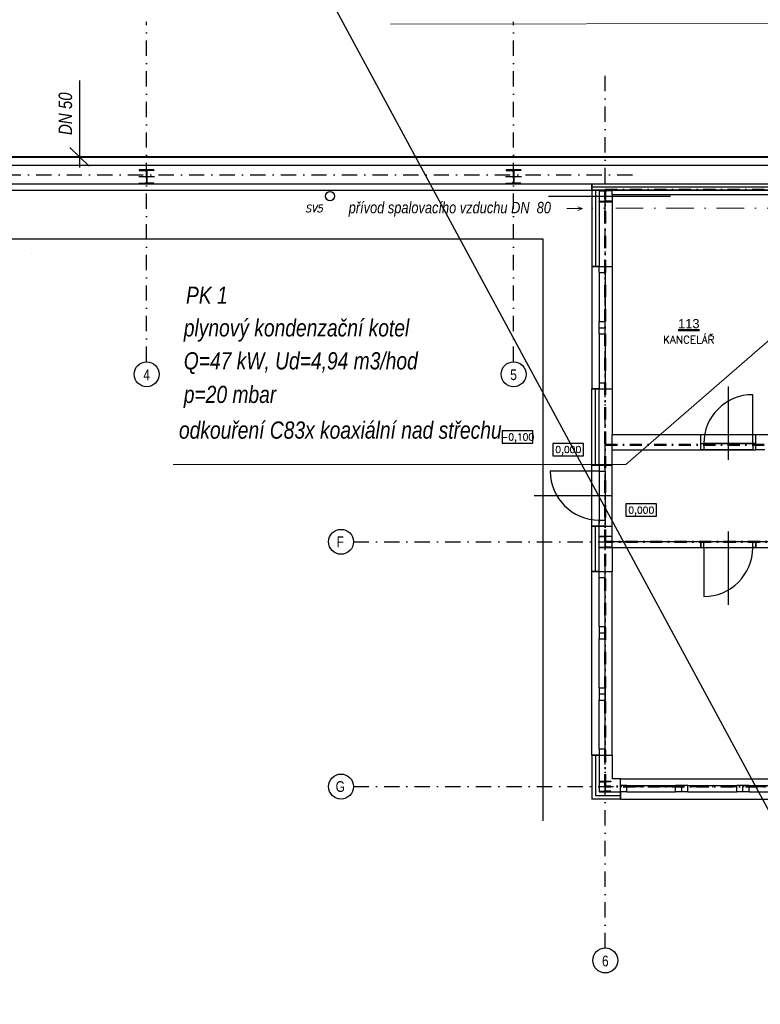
# Model space of a CAD drawing. Header units: millimetres. Extents: x 6435372 to 7248404, y 1559872 to 1886246.
# Tile 6 of 208: x 6537747 to 6549858, y 1757599 to 1773692. Entities that reach past the tile are written whole.
import ezdxf
from ezdxf.enums import TextEntityAlignment as Align

# ---------------------------------------------------------------- set-up
doc = ezdxf.new("R2010")
doc.units = ezdxf.units.MM
for name, pattern in [('DASHDOT', [1, 0.5, -0.25, 0, -0.25]), ('DASHDOT2', [11, 6, -2.5, 0, -2.5]), ('DOT', [6.35, 0, -6.35]), ('ČERCHOVANÁ', [1, 0.5, -0.25, 0, -0.25])]:
    doc.linetypes.add(name, pattern=pattern)
for name, color, linetype, lineweight in [('CKPOPISM', 8, 'Continuous', 50), ('CKPOPISM_POPIS', 8, 'Continuous', 25), ('LEGENDA', 7, 'Continuous', 0), ('plyn_popis', 7, 'Continuous', 18), ('plyn_potrubi', 40, 'PLYN2', 40), ('požární úseky', 21, 'ČERCHOVANÁ', 50), ('UT-zařízení', 7, 'Continuous', 30)]:
    doc.layers.add(name, color=color, linetype=linetype, lineweight=lineweight)
for name, color, linetype in [('matrice DPS', 122, 'Continuous'), ('SCHEMA', 7, 'Continuous'), ('ZTI_POPIS', 7, 'Continuous')]:
    doc.layers.add(name, color=color, linetype=linetype)
doc.styles.add('ARIAL', font='arial.ttf')
doc.styles.add('INDRA', font='ariali.ttf')
doc.styles.add('KURZIVA', font='italic__.ttf')
doc.styles.get("Standard").update_dxf_attribs({"font": 'romans.shx'})
doc.linetypes.add('IZOLACE_POLYSTYREN_EXPANDOVANY', pattern='A,1,[224,CADKON.SHX,S=0.01,R=0,X=-0.5,Y=-1.74],-2', length=3)
doc.linetypes.add('IZOLACE_POLYSTYREN_PENOVY', pattern='A,0.001,[228,CADKON.SHX,S=0.1,R=0,X=0,Y=0],-2', length=2.001)
doc.linetypes.add('PLYN2', pattern='A,5,-0.5,["+",Standard,S=1,R=0,X=0,Y=-0.42],-1.2', length=6.7)

# ---------------------------------------------------------------- blocks, each defined once
blk = doc.blocks.new('CK_S_EXT_HEAHEA240')
for p, q in [((-120, 115), (120, 115)), ((-120, 115), (-120, 103)), ((-120, 103), (-24.75, 103)), ((-3.75, -82), (-3.75, 82)), ((3.75, -82), (3.75, 82)), ((120, 103), (24.75, 103)), ((120, 115), (120, 103)), ((-120, -115), (-120, -103)), ((-120, -103), (-24.75, -103)), ((-120, -115), (120, -115)), ((120, -103), (24.75, -103)), ((120, -115), (120, -103))]:
    blk.add_line(p, q)
for centre, start, end in [((-24.75, 82), 0, 90), ((24.75, 82), 90, 180), ((-24.75, -82), 270, 0), ((24.75, -82), 180, 270)]:
    blk.add_arc(centre, 21, start, end)
blk = doc.blocks.new('CK_S_EXT_HEAHEA200')
for p, q in [((-100, 95), (100, 95)), ((-100, 95), (-100, 85)), ((-100, 85), (-21.25, 85)), ((-3.25, -67), (-3.25, 67)), ((3.25, -67), (3.25, 67)), ((100, 85), (21.25, 85)), ((100, 95), (100, 85)), ((-100, -95), (-100, -85)), ((-100, -85), (-21.25, -85)), ((-100, -95), (100, -95)), ((100, -85), (21.25, -85)), ((100, -95), (100, -85))]:
    blk.add_line(p, q)
for centre, start, end in [((-21.25, 67), 0, 90), ((21.25, 67), 90, 180), ((-21.25, -67), 270, 0), ((21.25, -67), 180, 270)]:
    blk.add_arc(centre, 18, start, end)
blk = doc.blocks.new('CK_S_EXT_HEAHEA180')
for p, q in [((-90, 85.5), (90, 85.5)), ((-90, 85.5), (-90, 76)), ((-90, 76), (-18, 76)), ((-3, -61), (-3, 61)), ((3, -61), (3, 61)), ((90, 76), (18, 76)), ((90, 85.5), (90, 76)), ((-90, -85.5), (-90, -76)), ((-90, -76), (-18, -76)), ((-90, -85.5), (90, -85.5)), ((90, -76), (18, -76)), ((90, -85.5), (90, -76))]:
    blk.add_line(p, q)
for centre, start, end in [((-18, 61), 0, 90), ((18, 61), 90, 180), ((-18, -61), 270, 0), ((18, -61), 180, 270)]:
    blk.add_arc(centre, 15, start, end)
blk = doc.blocks.new('*U1025')
at = {"color": 0, "linetype": 'ByBlock', "lineweight": -2}
blk.add_lwpolyline([(-5, -2), (5, -2), (5, 2), (-5, 2), (-5, -2)], dxfattribs=at)
blk = doc.blocks.new('CKBL2032316081158')

msp = doc.modelspace()

# ---------------------------------------------------------------- linework, layer by layer
at = {"color": 8}
msp.add_circle((6547323.2, 1758315.2), 203.9, dxfattribs=at)
at = {"layer": 'matrice DPS', "color": 1, "ltscale": 400}
msp.add_line((6497483.7, 1858022.4), (6568923.8, 1725696.1), dxfattribs=at)
at = {"layer": 'matrice DPS', "linetype": 'DASHDOT', "ltscale": 500}
for p, q in [((6539823.2, 1768099.8), (6539823.2, 1773658)), ((6545823.2, 1768099.8), (6545823.2, 1773658)), ((6547323.2, 1758519.1), (6547323.2, 1772865.4)), ((6510510.4, 1771158), (6547823.2, 1771158)), ((6543205.4, 1765158), (6547823.2, 1765158)), ((6543205.4, 1761158), (6564823.2, 1761158))]:
    msp.add_line(p, q, dxfattribs=at)
at = {"layer": 'matrice DPS', "ltscale": 500}
for p, q in [((6558538.2, 1771308), (6522003.2, 1771308)), ((6539823.2, 1771248), (6539823.2, 1770998)), ((6545823.2, 1771248), (6545823.2, 1770998)), ((6539953.2, 1771123), (6539693.2, 1771123)), ((6545953.2, 1771123), (6545693.2, 1771123)), ((6521603.2, 1770908), (6547103.2, 1770908)), ((6521703.2, 1771008), (6558538.2, 1771008)), ((6547103.2, 1770908), (6547103.2, 1771008)), ((6547103.2, 1771008), (6547103.2, 1770908)), ((6547103.2, 1771008), (6558538.2, 1771008)), ((6547103.2, 1770908), (6547433.2, 1770908)), ((6547433.2, 1770908), (6547103.2, 1770908)), ((6547223.2, 1770908), (6547103.2, 1770908)), ((6547103.2, 1770908), (6547103.2, 1769658)), ((6547103.2, 1770908), (6558538.2, 1770908)), ((6547223.2, 1770908), (6547223.2, 1769658)), ((6547323.2, 1770703), (6547323.2, 1770913)), ((6547433.2, 1770833), (6547433.2, 1770908)), ((6557943.2, 1770908), (6547433.2, 1770908)), ((6546393.2, 1770808), (6548389.3, 1770808)), ((6547213.2, 1770808), (6547433.2, 1770808)), ((6547433.2, 1770833), (6551153.2, 1770833)), ((6547433.2, 1770833), (6547433.2, 1769658)), ((6521603.2, 1770108), (6546303.2, 1770108)), ((6546303.2, 1770108), (6546303.2, 1760597.9)), ((6547103.2, 1769658), (6547433.2, 1769658)), ((6547103.2, 1769658), (6547103.2, 1767658)), ((6547223.2, 1769658), (6547103.2, 1769658)), ((6547223.2, 1769558), (6547223.2, 1769658)), ((6547223.2, 1769658), (6547323.2, 1769658)), ((6547323.2, 1769558), (6547323.2, 1769658)), ((6547433.2, 1769658), (6547433.2, 1767658)), ((6547223.2, 1769558), (6547223.2, 1768758)), ((6547223.2, 1769558), (6547323.2, 1769558)), ((6547323.2, 1769558), (6547323.2, 1768758)), ((6547223.2, 1768658), (6547223.2, 1768758)), ((6547223.2, 1768758), (6547323.2, 1768758)), ((6547223.2, 1768658), (6547323.2, 1768658)), ((6547223.2, 1768558), (6547223.2, 1768658)), ((6547323.2, 1768658), (6547323.2, 1768758)), ((6547323.2, 1768558), (6547323.2, 1768658)), ((6547223.2, 1768558), (6547223.2, 1767758)), ((6547223.2, 1768558), (6547323.2, 1768558)), ((6547323.2, 1768558), (6547323.2, 1767758)), ((6547223.2, 1767758), (6547323.2, 1767758)), ((6547223.2, 1767758), (6547223.2, 1767658)), ((6547323.2, 1767758), (6547323.2, 1767658)), ((6549333.2, 1767699), (6549333.2, 1766499)), ((6547103.2, 1767658), (6547433.2, 1767658)), ((6547223.2, 1767658), (6547103.2, 1767658)), ((6547103.2, 1766413), (6547103.2, 1767658)), ((6547223.2, 1767658), (6547323.2, 1767658)), ((6547223.2, 1766413), (6547223.2, 1767658)), ((6547433.2, 1767658), (6547433.2, 1766913)), ((6549733.2, 1766763), (6549733.2, 1767563)), ((6547433.2, 1766663), (6547433.2, 1766913)), ((6547433.2, 1766913), (6548883.2, 1766913)), ((6548883.2, 1766663), (6548883.2, 1766913)), ((6548883.2, 1766913), (6549783.2, 1766913)), ((6549783.2, 1766663), (6549783.2, 1766913)), ((6549783.2, 1766913), (6551153.2, 1766913)), ((6548883.2, 1766763), (6548933.2, 1766763)), ((6548883.2, 1766663), (6548883.2, 1766763)), ((6548883.2, 1766763), (6549783.2, 1766763)), ((6549733.2, 1766763), (6548933.2, 1766763)), ((6548933.2, 1766763), (6548933.2, 1766663)), ((6549783.2, 1766763), (6549733.2, 1766763)), ((6549733.2, 1766763), (6549733.2, 1766663)), ((6549783.2, 1766663), (6549783.2, 1766763)), ((6547433.2, 1766663), (6548883.2, 1766663)), ((6547433.2, 1766413), (6547433.2, 1766663)), ((6548933.2, 1766663), (6548883.2, 1766663)), ((6548883.2, 1766663), (6549783.2, 1766663)), ((6549733.2, 1766663), (6548933.2, 1766663)), ((6549733.2, 1766663), (6549783.2, 1766663)), ((6549933.2, 1766663), (6549783.2, 1766663)), ((6547103.2, 1766413), (6547433.2, 1766413)), ((6547103.2, 1765413), (6547103.2, 1766413)), ((6547223.2, 1766413), (6547103.2, 1766413)), ((6547223.2, 1766413), (6547223.2, 1766313)), ((6547323.2, 1766413), (6547223.2, 1766413)), ((6547323.2, 1766313), (6547323.2, 1766413)), ((6547433.2, 1765413), (6547433.2, 1766413)), ((6547223.2, 1766313), (6546423.2, 1766313)), ((6547223.2, 1766363), (6547223.2, 1765463)), ((6547223.2, 1766313), (6547223.2, 1765513)), ((6547223.2, 1766313), (6547323.2, 1766313)), ((6547323.2, 1766313), (6547323.2, 1765513)), ((6546159.2, 1765913), (6547423.2, 1765913)), ((6547103.2, 1765413), (6547433.2, 1765413)), ((6547223.2, 1765413), (6547103.2, 1765413)), ((6547103.2, 1764672.5), (6547103.2, 1765413)), ((6547223.2, 1765413), (6547223.2, 1765513)), ((6547223.2, 1765513), (6547323.2, 1765513)), ((6547323.2, 1765413), (6547223.2, 1765413)), ((6547223.2, 1764672.5), (6547223.2, 1765413)), ((6547323.2, 1765513), (6547323.2, 1765413)), ((6547433.2, 1765163), (6547433.2, 1765413)), ((6547323.2, 1765053), (6547323.2, 1765263)), ((6549333.2, 1765327), (6549333.2, 1764127)), ((6547213.2, 1765158), (6547433.2, 1765158)), ((6547433.2, 1765163), (6548883.2, 1765163)), ((6547433.2, 1765063), (6547433.2, 1765163)), ((6548883.2, 1765063), (6548883.2, 1765163)), ((6548933.2, 1765163), (6548883.2, 1765163)), ((6548883.2, 1765163), (6548883.2, 1765063)), ((6548933.2, 1765163), (6549733.2, 1765163)), ((6548933.2, 1765063), (6548933.2, 1765163)), ((6549733.2, 1765063), (6549733.2, 1765163)), ((6549733.2, 1765163), (6549783.2, 1765163)), ((6549783.2, 1765063), (6549783.2, 1765163)), ((6549783.2, 1765163), (6549783.2, 1765063)), ((6549783.2, 1765163), (6551703.2, 1765163)), ((6547433.2, 1765063), (6548883.2, 1765063)), ((6547433.2, 1765063), (6547433.2, 1764672.5)), ((6548883.2, 1765063), (6548933.2, 1765063)), ((6548883.2, 1765063), (6549783.2, 1765063)), ((6548933.2, 1765063), (6549733.2, 1765063)), ((6548933.2, 1765063), (6548933.2, 1764263)), ((6549783.2, 1765063), (6549733.2, 1765063)), ((6549783.2, 1765063), (6552583.2, 1765063)), ((6547103.2, 1761672.5), (6547103.2, 1764672.5)), ((6547103.2, 1764672.5), (6547433.2, 1764672.5)), ((6547223.2, 1764672.5), (6547103.2, 1764672.5)), ((6547223.2, 1764572.5), (6547223.2, 1764672.5)), ((6547223.2, 1764672.5), (6547323.2, 1764672.5)), ((6547323.2, 1764572.5), (6547323.2, 1764672.5)), ((6547433.2, 1761672.5), (6547433.2, 1764672.5)), ((6547223.2, 1763772.5), (6547223.2, 1764572.5)), ((6547223.2, 1764572.5), (6547323.2, 1764572.5)), ((6547323.2, 1763772.5), (6547323.2, 1764572.5)), ((6547223.2, 1763772.5), (6547323.2, 1763772.5)), ((6547223.2, 1763772.5), (6547223.2, 1763672.5)), ((6547223.2, 1763672.5), (6547323.2, 1763672.5)), ((6547223.2, 1763672.5), (6547223.2, 1763572.5)), ((6547323.2, 1763772.5), (6547323.2, 1763672.5)), ((6547323.2, 1763672.5), (6547323.2, 1763572.5)), ((6547223.2, 1762772.5), (6547223.2, 1763572.5)), ((6547223.2, 1763572.5), (6547323.2, 1763572.5)), ((6547323.2, 1762772.5), (6547323.2, 1763572.5)), ((6547223.2, 1762772.5), (6547323.2, 1762772.5)), ((6547223.2, 1762772.5), (6547223.2, 1762672.5)), ((6547223.2, 1762672.5), (6547323.2, 1762672.5)), ((6547223.2, 1762672.5), (6547223.2, 1762572.5)), ((6547323.2, 1762772.5), (6547323.2, 1762672.5)), ((6547323.2, 1762672.5), (6547323.2, 1762572.5)), ((6547223.2, 1761772.5), (6547223.2, 1762572.5)), ((6547223.2, 1762572.5), (6547323.2, 1762572.5)), ((6547323.2, 1761772.5), (6547323.2, 1762572.5)), ((6547223.2, 1761772.5), (6547323.2, 1761772.5)), ((6547223.2, 1761772.5), (6547223.2, 1761672.5)), ((6547323.2, 1761772.5), (6547323.2, 1761672.5)), ((6547103.2, 1761672.5), (6547433.2, 1761672.5)), ((6547223.2, 1761672.5), (6547103.2, 1761672.5)), ((6547103.2, 1761672.5), (6547103.2, 1760952.5)), ((6547223.2, 1761672.5), (6547323.2, 1761672.5)), ((6547223.2, 1761672.5), (6547223.2, 1761072.5)), ((6547433.2, 1761672.5), (6547433.2, 1761282.5)), ((6547323.2, 1761062.5), (6547323.2, 1761253.5)), ((6547573.2, 1761282.5), (6547433.2, 1761282.5)), ((6547573.2, 1761282.5), (6551573.2, 1761282.5)), ((6547573.2, 1760952.5), (6547573.2, 1761282.5)), ((6547223.2, 1761072.5), (6547573.2, 1761072.5)), ((6547673.2, 1761172.5), (6547573.2, 1761172.5)), ((6547573.2, 1761072.5), (6547573.2, 1761172.5)), ((6547673.2, 1761072.5), (6547573.2, 1761072.5)), ((6547573.2, 1761072.5), (6547573.2, 1760952.5)), ((6547673.2, 1761172.5), (6548473.2, 1761172.5)), ((6547673.2, 1761072.5), (6547673.2, 1761172.5)), ((6547673.2, 1761072.5), (6548473.2, 1761072.5)), ((6548573.2, 1761172.5), (6548473.2, 1761172.5)), ((6548473.2, 1761072.5), (6548473.2, 1761172.5)), ((6548573.2, 1761072.5), (6548473.2, 1761072.5)), ((6548573.2, 1761072.5), (6548573.2, 1761172.5)), ((6548673.2, 1761172.5), (6548573.2, 1761172.5)), ((6548673.2, 1761072.5), (6548573.2, 1761072.5)), ((6548673.2, 1761172.5), (6549473.2, 1761172.5)), ((6548673.2, 1761072.5), (6548673.2, 1761172.5)), ((6548673.2, 1761072.5), (6549473.2, 1761072.5)), ((6549573.2, 1761172.5), (6549473.2, 1761172.5)), ((6549473.2, 1761072.5), (6549473.2, 1761172.5)), ((6549573.2, 1761072.5), (6549473.2, 1761072.5)), ((6549573.2, 1761072.5), (6549573.2, 1761172.5)), ((6549673.2, 1761172.5), (6549573.2, 1761172.5)), ((6549673.2, 1761072.5), (6549573.2, 1761072.5)), ((6549673.2, 1761172.5), (6550473.2, 1761172.5)), ((6549673.2, 1761072.5), (6549673.2, 1761172.5)), ((6549673.2, 1761072.5), (6550473.2, 1761072.5)), ((6547573.2, 1760952.5), (6547103.2, 1760952.5)), ((6547573.2, 1760952.5), (6551573.2, 1760952.5))]:
    msp.add_line(p, q, dxfattribs=at)
at = {"layer": 'matrice DPS', "linetype": 'DOT', "ltscale": 500}
msp.add_line((6534940.9, 1768821.2), (6540883.2, 1770908), dxfattribs=at)
at = {"layer": 'matrice DPS', "linetype": 'IZOLACE_POLYSTYREN_PENOVY', "ltscale": 500}
msp.add_lwpolyline([(6547103.2, 1770958), (6558538.2, 1770958)], dxfattribs=at)
at = {"layer": 'matrice DPS', "linetype": 'IZOLACE_POLYSTYREN_EXPANDOVANY', "ltscale": 500}
for points in [[(6547163.2, 1770908), (6547163.2, 1769658)], [(6547163.2, 1766413), (6547163.2, 1767658)], [(6547163.2, 1764672.5), (6547163.2, 1765413)], [(6547163.2, 1761672.5), (6547163.2, 1761012.5), (6547573.2, 1761012.5)]]:
    msp.add_lwpolyline(points, dxfattribs=at)
at = {"layer": 'matrice DPS', "ltscale": 500}
for centre, radius in [((6542822.5, 1770808), 75), ((6539823.2, 1767895.9), 203.9), ((6545823.2, 1767895.9), 203.9), ((6543001.5, 1765158), 203.9), ((6543001.5, 1761158), 203.9)]:
    msp.add_circle(centre, radius, dxfattribs=at)
for centre, start, end in [((6549733.2, 1766763), 90, 180), ((6547223.2, 1766313), 180, 270), ((6548933.2, 1765063), 270, 0)]:
    msp.add_arc(centre, 800, start, end, dxfattribs=at)
at = {"layer": 'plyn_popis', "ltscale": 400}
for p, q in [((6543811.5, 1773620.4), (6550356.5, 1773628.3)), ((6547659.4, 1766421), (6552191.7, 1770355))]:
    msp.add_line(p, q, dxfattribs=at)
at = {"layer": 'plyn_popis', "linetype": 'Continuous'}
msp.add_line((6540256.9, 1766421), (6547659.4, 1766421), dxfattribs=at)
at = {"layer": 'plyn_potrubi', "ltscale": 400}
msp.add_line((6522098, 1771449.4), (6557650.6, 1771449.4), dxfattribs=at)
at = {"layer": 'požární úseky', "ltscale": 400}
for p, q in [((6547323.2, 1761158), (6547323.2, 1770913)), ((6547323.2, 1770913), (6563823.2, 1770908)), ((6547323.2, 1766744.7), (6551353.2, 1766744.7)), ((6557857.7, 1765158), (6547323.2, 1765158)), ((6563820.2, 1761158), (6547323.2, 1761158))]:
    msp.add_line(p, q, dxfattribs=at)
at = {"layer": 'SCHEMA', "color": 7, "ltscale": 80}
for p, q in [((6538725.8, 1772697.3), (6538725.8, 1771273.9)), ((6538569.5, 1771602.2), (6538882.1, 1771296.7))]:
    msp.add_line(p, q, dxfattribs=at)
at = {"layer": 'UT-zařízení', "lineweight": 18, "ltscale": 400}
for p, q in [((6546947.9, 1770605.5), (6546694.9, 1770605.5)), ((6546947.9, 1770605.5), (6546872.3, 1770635.6)), ((6546947.9, 1770605.5), (6546872.3, 1770575.5)), ((6547103.2, 1770694), (6547103.2, 1770526))]:
    msp.add_line(p, q, dxfattribs=at)
at = {"layer": 'UT-zařízení', "linetype": 'DASHDOT2', "lineweight": 18, "ltscale": 75}
msp.add_line((6552068.7, 1770610), (6547103.2, 1770610), dxfattribs=at)

# ---------------------------------------------------------------- block references
at = {"layer": 'matrice DPS', "ltscale": 500, "rotation": 180}
for p in [(6539823.2, 1771123), (6545823.2, 1771123)]:
    msp.add_blockref('CK_S_EXT_HEAHEA240', p, dxfattribs=at)
at = {"layer": 'matrice DPS', "ltscale": 500}
for name, p in [('CK_S_EXT_HEAHEA200', (6547323.2, 1770808)), ('CK_S_EXT_HEAHEA200', (6547323.2, 1765158)), ('CK_S_EXT_HEAHEA180', (6547323.2, 1761158))]:
    msp.add_blockref(name, p, dxfattribs=at)
ref = msp.add_blockref('CKBL2032316081158', (6548688.8, 1768399.1), dxfattribs=at)
ref.add_attrib('CISLO', '%%U113', dxfattribs={"layer": 'CKPOPISM', "height": 150, "style": 'ARIAL'}).set_placement((6548688.8, 1768649.1), align=Align.CENTER)
ref.add_attrib('JMENO', 'KANCELÁŘ', dxfattribs={"layer": 'CKPOPISM_POPIS', "height": 125}).set_placement((6548688.8, 1768399.1), align=Align.CENTER)
ref = msp.add_blockref('*U1025', (6545887.5, 1766871), dxfattribs=dict(at, xscale=50, yscale=50, zscale=50))
ref.add_attrib('Výška', '-0,100', dxfattribs={"layer": '0', "color": 0, "linetype": 'ByBlock', "lineweight": -2, "height": 110}).set_placement((6545887.5, 1766871), align=Align.MIDDLE_CENTER)
ref = msp.add_blockref('*U1025', (6546717.9, 1766664.9), dxfattribs=dict(at, xscale=50, yscale=50, zscale=50))
ref.add_attrib('Výška', '0,000', dxfattribs={"layer": '0', "color": 0, "linetype": 'ByBlock', "lineweight": -2, "height": 110}).set_placement((6546717.9, 1766664.9), align=Align.MIDDLE_CENTER)
ref = msp.add_blockref('*U1025', (6547911.5, 1765676.2), dxfattribs=dict(at, xscale=50, yscale=50, zscale=50))
ref.add_attrib('Výška', '0,000', dxfattribs={"layer": '0', "color": 0, "linetype": 'ByBlock', "lineweight": -2, "height": 110}).set_placement((6547911.5, 1765676.2), align=Align.MIDDLE_CENTER)

# ---------------------------------------------------------------- texts
at = {"color": 8, "style": 'ARIAL', "width": 0.8}
msp.add_text('6', height=175, dxfattribs=at).set_placement((6547323.2, 1758306.7), align=Align.MIDDLE)
at = {"layer": 'LEGENDA', "ltscale": 400, "style": 'INDRA', "width": 0.8}
msp.add_text('přívod spalovacího vzduchu DN  80', height=187.5, dxfattribs=at).set_placement((6543127.1, 1770527.2))
at = {"layer": 'matrice DPS', "ltscale": 500, "style": 'KURZIVA'}
msp.add_text('SV5', height=115, dxfattribs=at).set_placement((6542414.8, 1770548.2))
at = {"layer": 'matrice DPS', "ltscale": 500, "style": 'ARIAL', "width": 0.8}
for s, p in [('4', (6539823.2, 1767887.4)), ('5', (6545823.2, 1767887.4)), ('F', (6542990, 1765158)), ('G', (6542990, 1761158))]:
    msp.add_text(s, height=175, dxfattribs=at).set_placement(p, align=Align.MIDDLE)
at = {"layer": 'plyn_popis', "linetype": 'Continuous', "style": 'INDRA', "width": 0.8}
for s, p in [('PK 1', (6540467, 1769047.7)), ('plynový kondenzační kotel', (6540431, 1768514.5)), ('Q=47 kW, Ud=4,94 m3/hod', (6540431, 1767975.9)), ('p=20 mbar', (6540431, 1767427.3)), ('odkouření C83x koaxiální nad střechu', (6540352.1, 1766843.6))]:
    msp.add_text(s, height=281.25, dxfattribs=at).set_placement(p)
at = {"layer": 'ZTI_POPIS', "linetype": 'ByBlock', "style": 'INDRA', "width": 0.8}
msp.add_text('DN 50', height=220, rotation=90, dxfattribs=at).set_placement((6538603.7, 1771806.6))

doc.saveas('drawing.dxf')
